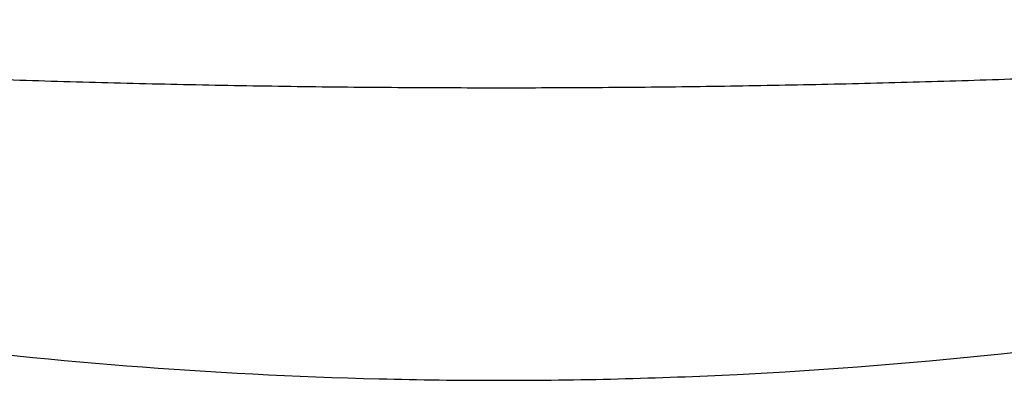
# Model space of a CAD drawing. Header units: millimetres. Extents: x 15231 to 16570, y 10019 to 11489.
# Tile 93 of 206: x 15989 to 16045, y 10624 to 10645. Entities that reach past the tile are written whole.
import ezdxf

# ---------------------------------------------------------------- set-up
doc = ezdxf.new("R2010")
doc.units = ezdxf.units.MM

msp = doc.modelspace()

# ---------------------------------------------------------------- linework, layer by layer
at = {"color": 7, "linetype": 'Continuous', "lineweight": 25}
for points, knots in [([(15933.578, 10644.869), (15934.524, 10644.777), (15936.415, 10644.594), (15939.253, 10644.33), (15942.091, 10644.075), (15944.93, 10643.83), (15947.769, 10643.595), (15950.608, 10643.369), (15953.448, 10643.153), (15956.289, 10642.946), (15959.129, 10642.749), (15961.971, 10642.562), (15964.813, 10642.384), (15967.655, 10642.216), (15970.498, 10642.058), (15973.341, 10641.909), (15976.185, 10641.769), (15979.029, 10641.64), (15981.874, 10641.52), (15984.719, 10641.409), (15987.565, 10641.308), (15990.411, 10641.217), (15993.258, 10641.135), (15996.105, 10641.063), (15998.952, 10641.001), (16001.8, 10640.948), (16004.649, 10640.905), (16007.498, 10640.871), (16010.347, 10640.847), (16013.197, 10640.833), (16016.934, 10640.826), (16021.557, 10640.841), (16027.066, 10640.895), (16032.572, 10640.985), (16038.078, 10641.111), (16043.581, 10641.272), (16049.082, 10641.47), (16054.582, 10641.703), (16060.08, 10641.973), (16065.577, 10642.278), (16071.071, 10642.619), (16076.564, 10642.996), (16082.055, 10643.409), (16087.544, 10643.858), (16093.032, 10644.341), (16096.688, 10644.693), (16098.516, 10644.869)], [0, 0, 0, 0, 0.017254, 0.034505, 0.051753, 0.069, 0.086244, 0.103486, 0.120727, 0.137966, 0.155204, 0.172441, 0.189677, 0.206913, 0.224148, 0.241382, 0.258617, 0.275851, 0.293086, 0.310322, 0.327558, 0.344795, 0.362033, 0.379272, 0.396513, 0.413756, 0.431, 0.448246, 0.465495, 0.482746, 0.5, 0.533355, 0.5667, 0.600038, 0.633369, 0.666696, 0.700019, 0.733339, 0.766659, 0.79998, 0.833303, 0.86663, 0.899961, 0.933299, 0.966645, 1, 1, 1, 1]), ([(15928.868, 10638.741), (15928.868, 10638.741), (15929.048, 10638.679), (15930.267, 10638.28), (15936.145, 10636.332), (15944.089, 10633.998), (15969.232, 10627.666), (15992.412, 10624.569), (16016.041, 10624.273), (16022.79, 10624.357), (16041.824, 10625.072), (16061.707, 10627.702), (16085.015, 10633.139), (16094.984, 10636.011), (16101.831, 10638.281), (16103.042, 10638.678), (16103.227, 10638.741)], [0.0831025, 0.0831025, 0.0831025, 0.0831025, 0.0831028, 0.085856, 0.101481, 0.1717935, 0.2030435, 0.4686685, 0.4999594, 0.5311685, 0.5624185, 0.7655435, 0.8124185, 0.898356, 0.913981, 0.916816, 0.916816, 0.916816, 0.916816])]:
    msp.add_open_spline(points, degree=3, knots=knots, dxfattribs=at)

doc.saveas('drawing.dxf')
